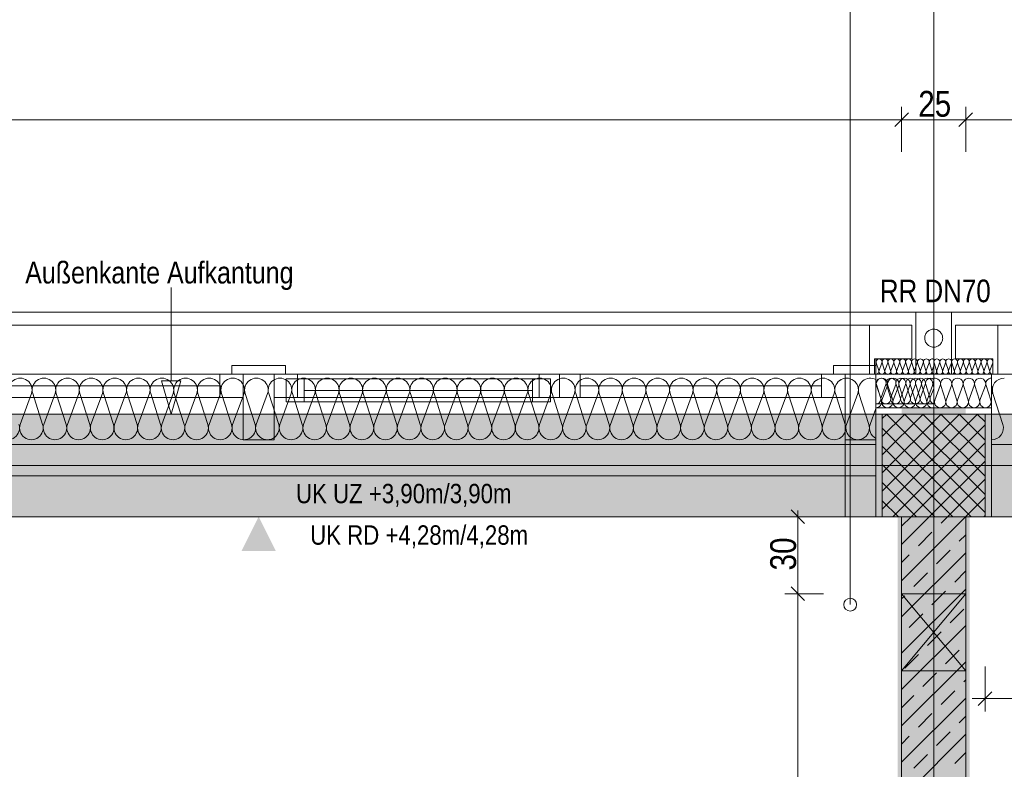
# Model space of a CAD drawing. Extents: x -720 to 300, y 62 to 1162.
# Tile 115 of 256: x -376 to -299, y 976 to 1035. Entities that reach past the tile are written whole.
import ezdxf
from ezdxf.lldxf.tags import DXFTag

# ---------------------------------------------------------------- set-up
doc = ezdxf.new("R2010")
doc.units = 0
doc.layers.get('0').update_dxf_attribs({"lineweight": 13})
for name, color, linetype, lineweight, true_color in [('00_Beschriftung UZ', 3, 'Continuous', 35, 0x00ff00), ('30 -33 Aussenwände- 3 Aussenstützen', 7, 'Continuous', 50, 0x0000dd), ('30 -33 Aussenwände- 7 Fassade_ Elemente', 7, 'Continuous', 9, 0x00aacc), ('30 -34 Innenwände- 1 tragend', 7, 'Continuous', 13, 0xdd0806), ('30 -34 Innenwände- 11 Durchbruch', 4, 'Continuous', 9, 0x00ffff), ('30 -35 Decken- 1 Konstruktion-Träger- Stahlbeton', 7, 'Continuous', 13, 0x33aa00), ('70 -72 Beschriftung- 1 Beschriftung allgemein', 7, 'Continuous', 9, 0xff6633), ('70 -72 Beschriftung- 2 Beschriftung Bauteile', 7, 'Continuous', 9, 0x9999ff), ('70 -75 Raumstempel-2 Verweislinie', 7, 'Continuous', 9, 0xff6600), ('70 -76 Bemaßung- 2 Allgemein', 9, 'Continuous', 5, 0x808080), ('iwb_Schraffur_F90_feuerbestaendig', 1, 'Continuous', 13, 0xff0000), ('iwb_Schraffur_Unterzug', 7, 'Continuous', 5, 0xffffcc), ('iwb_Sichtbeton', 2, 'Continuous', 50, 0xffff00), ('iwb_Sichtbeton-Shading', 2, 'Continuous', 50, 0xffff00)]:
    doc.layers.add(name, color=color, linetype=linetype, lineweight=lineweight, true_color=true_color)
for name, color, linetype, lineweight in [('40 -41 Abwasser_Wasser_Gas- 2 Wasser-1', 7, 'Continuous', 15), ('70 -71 Achsen- 1 Gebäudeachsen', 7, 'STRICHPUNKT2-A06G93UB8I', 18), ('Keine-1', 7, 'Continuous', 15)]:
    doc.layers.add(name, color=color, linetype=linetype, lineweight=lineweight)
doc.styles.get("Standard").update_dxf_attribs({"font": 'ARIALN.TTF'})
tags = doc.linetypes.add('fein_strichliert-A06G93UC8I', pattern=[4, 1, -2, 1]).pattern_tags.tags
tags[8:9] = [DXFTag(74, 4), DXFTag(75, 0), DXFTag(340, '0'), DXFTag(46, 0.0), DXFTag(50, 0.0), DXFTag(44, 0.0), DXFTag(45, 0.0)]
tags[6:7] = [DXFTag(74, 4), DXFTag(75, 0), DXFTag(340, '0'), DXFTag(46, 0.0), DXFTag(50, 0.0), DXFTag(44, 0.0), DXFTag(45, 0.0)]
tags[4:5] = [DXFTag(74, 4), DXFTag(75, 0), DXFTag(340, '0'), DXFTag(46, 0.0), DXFTag(50, 0.0), DXFTag(44, 0.0), DXFTag(45, 0.0)]
tags = doc.linetypes.add('STRICHPUNKT2-A06G93UB8I', pattern=[12.7, 6.35, -3.175, 0, -3.175]).pattern_tags.tags
tags[10:11] = [DXFTag(74, 4), DXFTag(75, 0), DXFTag(340, '0'), DXFTag(46, 0.0), DXFTag(50, 0.0), DXFTag(44, 0.0), DXFTag(45, 0.0)]
tags[8:9] = [DXFTag(74, 4), DXFTag(75, 0), DXFTag(340, '0'), DXFTag(46, 0.0), DXFTag(50, 0.0), DXFTag(44, 0.0), DXFTag(45, 0.0)]
tags[6:7] = [DXFTag(74, 4), DXFTag(75, 0), DXFTag(340, '0'), DXFTag(46, 0.0), DXFTag(50, 0.0), DXFTag(44, 0.0), DXFTag(45, 0.0)]
tags[4:5] = [DXFTag(74, 4), DXFTag(75, 0), DXFTag(340, '0'), DXFTag(46, 0.0), DXFTag(50, 0.0), DXFTag(44, 0.0), DXFTag(45, 0.0)]

# ---------------------------------------------------------------- blocks, each defined once
blk = doc.blocks.new('Shading-A06G93SP8I', base_point=(-566.802, 777.112))
at = {"layer": 'iwb_Sichtbeton-Shading', "color": 51, "true_color": 0xffff7f}
for points in [[(-307.052, 907.612), (-307.652, 907.612), (-307.052, 995.912), (-307.652, 995.912)], [(-302.052, 907.612), (-302.652, 907.612), (-302.052, 995.912), (-302.652, 995.912)]]:
    blk.add_solid(points, dxfattribs=at)
blk = doc.blocks.new('Referenz-A06G93UD8I')
at = {"layer": '00_Beschriftung UZ', "color": 0, "linetype": 'Continuous', "lineweight": -2, "ltscale": 0.13}
for points in [[(-358.752, 998.583), (-357.42, 995.912), (-356.081, 998.581)], [(-358.752, 993.242), (-357.42, 995.912), (-356.081, 993.243)]]:
    blk.add_solid(points, dxfattribs=at)
at = {"layer": '30 -33 Aussenwände- 3 Aussenstützen', "color": 0, "lineweight": -2}
for p, q in [((-308.853, 1003.571), (-308.512, 1003.912)), ((-308.853, 1002.157), (-307.097, 1003.912)), ((-308.853, 1000.742), (-305.683, 1003.912)), ((-308.853, 999.328), (-304.269, 1003.912)), ((-308.853, 997.914), (-302.855, 1003.912)), ((-308.853, 996.5), (-301.441, 1003.912)), ((-308.529, 1003.912), (-300.853, 996.236)), ((-307.115, 1003.912), (-300.853, 997.65)), ((-305.701, 1003.912), (-300.853, 999.064)), ((-304.287, 1003.912), (-300.853, 1000.478)), ((-302.873, 1003.912), (-300.853, 1001.892)), ((-301.458, 1003.912), (-300.853, 1003.307)), ((-308.026, 995.912), (-300.853, 1003.085)), ((-308.853, 1002.821), (-301.944, 995.912)), ((-306.612, 995.912), (-300.853, 1001.671)), ((-308.853, 1001.407), (-303.358, 995.912)), ((-304.853, 1000.912), (-304.853, 998.912)), ((-308.853, 999.993), (-304.772, 995.912)), ((-305.853, 999.912), (-303.853, 999.912)), ((-305.198, 995.912), (-300.853, 1000.257)), ((-308.853, 998.579), (-306.186, 995.912)), ((-303.784, 995.912), (-300.853, 998.843)), ((-308.853, 997.165), (-307.601, 995.912)), ((-302.37, 995.912), (-300.853, 997.429)), ((-300.955, 995.912), (-300.853, 996.014))]:
    blk.add_line(p, q, dxfattribs=at)
at = {"layer": '30 -33 Aussenwände- 3 Aussenstützen', "color": 0, "linetype": 'Continuous', "lineweight": -2, "ltscale": 0.13}
for p, q in [((-300.853, 1003.912), (-308.853, 1003.912)), ((-308.853, 1003.912), (-308.853, 995.912)), ((-300.853, 995.912), (-300.853, 1003.912)), ((-308.853, 995.912), (-300.853, 995.912))]:
    blk.add_line(p, q, dxfattribs=at)
at = {"layer": '30 -33 Aussenwände- 7 Fassade_ Elemente', "color": 0, "linetype": 'Continuous', "lineweight": -2, "ltscale": 0.13}
for p, q in [((-306.253, 1011.852), (-455.453, 1011.852)), ((-306.253, 1011.852), (-455.453, 1011.852)), ((-306.253, 1007.012), (-306.253, 1011.852)), ((-306.253, 1007.012), (-306.253, 1011.852)), ((-303.453, 1011.852), (-154.253, 1011.852)), ((-303.453, 1007.012), (-303.453, 1011.852)), ((-451.853, 1010.852), (-309.853, 1010.852)), ((-306.553, 1010.852), (-309.853, 1010.852)), ((-309.853, 1010.852), (-309.853, 1007.012)), ((-309.853, 1010.852), (-309.853, 1007.012)), ((-306.553, 1010.852), (-309.853, 1010.852)), ((-309.853, 1010.852), (-309.853, 1007.012)), ((-306.553, 1008.212), (-306.553, 1010.852)), ((-306.553, 1008.212), (-306.553, 1010.852)), ((-303.153, 1008.212), (-303.153, 1010.852)), ((-303.153, 1010.852), (-299.853, 1010.852)), ((-157.853, 1010.852), (-299.853, 1010.852)), ((-299.853, 1010.852), (-299.853, 1007.012)), ((-299.853, 1010.852), (-299.853, 1007.012)), ((-355.32, 1007.712), (-359.52, 1007.712)), ((-359.52, 1007.712), (-359.52, 1007.012)), ((-355.32, 1007.012), (-355.32, 1007.712)), ((-309.353, 1007.712), (-312.653, 1007.712)), ((-312.653, 1007.712), (-312.653, 1007.012)), ((-309.453, 1008.212), (-306.553, 1008.212)), ((-309.453, 1007.012), (-309.453, 1008.212)), ((-309.353, 1007.012), (-309.353, 1008.212)), ((-309.353, 1008.212), (-306.553, 1008.212)), ((-309.353, 1001.912), (-309.353, 1007.712)), ((-309.131, 1007.312), (-309.324, 1007.912)), ((-309.131, 1007.312), (-309.323, 1007.912)), ((-308.887, 1007.912), (-309.109, 1007.312)), ((-308.886, 1007.912), (-309.109, 1007.312)), ((-308.672, 1007.312), (-308.864, 1007.912)), ((-308.671, 1007.312), (-308.864, 1007.912)), ((-308.671, 1007.312), (-308.864, 1007.912)), ((-308.427, 1007.912), (-308.649, 1007.312)), ((-308.427, 1007.912), (-308.649, 1007.312)), ((-308.427, 1007.912), (-308.649, 1007.312)), ((-308.212, 1007.312), (-308.405, 1007.912)), ((-308.212, 1007.312), (-308.404, 1007.912)), ((-307.968, 1007.912), (-308.189, 1007.312)), ((-307.967, 1007.911), (-308.189, 1007.312)), ((-307.752, 1007.312), (-307.945, 1007.912)), ((-307.752, 1007.311), (-307.945, 1007.911)), ((-307.508, 1007.912), (-307.73, 1007.312)), ((-307.507, 1007.911), (-307.73, 1007.311)), ((-307.293, 1007.312), (-307.486, 1007.912)), ((-307.293, 1007.311), (-307.485, 1007.911)), ((-307.048, 1007.912), (-307.27, 1007.312)), ((-307.048, 1007.911), (-307.27, 1007.311)), ((-306.833, 1007.312), (-307.026, 1007.912)), ((-306.833, 1007.31), (-307.025, 1007.911)), ((-306.589, 1007.912), (-306.811, 1007.312)), ((-306.588, 1007.91), (-306.81, 1007.31)), ((-306.373, 1007.312), (-306.566, 1007.912)), ((-306.373, 1007.31), (-306.566, 1007.91)), ((-306.129, 1007.912), (-306.351, 1007.312)), ((-306.129, 1007.91), (-306.351, 1007.31)), ((-305.914, 1007.312), (-306.107, 1007.912)), ((-305.914, 1007.31), (-306.106, 1007.91)), ((-305.914, 1007.31), (-306.106, 1007.91)), ((-305.669, 1007.912), (-305.891, 1007.312)), ((-305.669, 1007.91), (-305.891, 1007.31)), ((-305.669, 1007.91), (-305.891, 1007.31)), ((-305.454, 1007.312), (-305.647, 1007.912)), ((-305.454, 1007.309), (-305.646, 1007.91)), ((-305.454, 1007.309), (-305.646, 1007.91)), ((-305.21, 1007.912), (-305.432, 1007.312)), ((-305.209, 1007.909), (-305.432, 1007.309)), ((-304.995, 1007.312), (-305.187, 1007.912)), ((-304.994, 1007.309), (-305.187, 1007.909)), ((-304.972, 1007.309), (-304.853, 1007.631)), ((-304.972, 1007.312), (-304.861, 1007.612)), ((-304.631, 1007.312), (-304.824, 1007.912)), ((-304.387, 1007.912), (-304.609, 1007.312)), ((-304.172, 1007.312), (-304.364, 1007.912)), ((-303.927, 1007.912), (-304.149, 1007.312)), ((-303.712, 1007.312), (-303.905, 1007.912)), ((-303.468, 1007.912), (-303.689, 1007.312)), ((-303.252, 1007.312), (-303.445, 1007.912)), ((-303.008, 1007.912), (-303.23, 1007.312)), ((-300.253, 1008.212), (-303.153, 1008.212)), ((-302.793, 1007.312), (-302.986, 1007.912)), ((-302.548, 1007.912), (-302.77, 1007.312)), ((-302.333, 1007.312), (-302.526, 1007.912)), ((-302.089, 1007.912), (-302.311, 1007.312)), ((-301.873, 1007.312), (-302.066, 1007.912)), ((-301.629, 1007.912), (-301.851, 1007.312)), ((-301.414, 1007.312), (-301.607, 1007.912)), ((-301.169, 1007.912), (-301.391, 1007.312)), ((-300.954, 1007.312), (-301.147, 1007.912)), ((-300.71, 1007.912), (-300.932, 1007.312)), ((-300.495, 1007.312), (-300.687, 1007.912)), ((-300.472, 1007.312), (-300.253, 1007.905)), ((-300.253, 1007.012), (-300.253, 1008.212)), ((-456.853, 1007.012), (-304.853, 1007.012)), ((-309.853, 1007.012), (-451.853, 1007.012)), ((-380.853, 1007.012), (-358.62, 1007.012)), ((-360.453, 1007.012), (-358.62, 1007.012)), ((-360.453, 1005.212), (-360.453, 1007.012)), ((-359.52, 1007.012), (-358.62, 1007.012)), ((-358.62, 1007.012), (-358.62, 1001.912)), ((-358.62, 1007.012), (-358.62, 1005.212)), ((-358.62, 1007.012), (-358.62, 1005.212)), ((-356.22, 1007.012), (-333.986, 1007.012)), ((-356.22, 1001.912), (-356.22, 1007.012)), ((-356.22, 1007.012), (-355.32, 1007.012)), ((-356.22, 1005.212), (-356.22, 1007.012)), ((-356.22, 1005.212), (-356.22, 1007.012)), ((-356.22, 1007.012), (-354.386, 1007.012)), ((-354.386, 1007.012), (-354.386, 1005.212)), ((-335.586, 1005.212), (-335.586, 1007.012)), ((-335.586, 1007.012), (-333.986, 1007.012)), ((-333.986, 1007.012), (-311.753, 1007.012)), ((-333.986, 1007.012), (-332.386, 1007.012)), ((-333.986, 1005.212), (-333.986, 1007.012)), ((-333.986, 1007.012), (-333.986, 1005.212)), ((-332.386, 1007.012), (-332.386, 1005.212)), ((-313.586, 1007.012), (-311.753, 1007.012)), ((-313.586, 1005.212), (-313.586, 1007.012)), ((-312.653, 1007.012), (-311.753, 1007.012)), ((-311.753, 1007.012), (-311.753, 1005.212)), ((-311.753, 1007.012), (-311.753, 1001.912)), ((-311.753, 1007.012), (-311.753, 1005.212)), ((-309.853, 1007.012), (-309.453, 1007.012)), ((-309.853, 1007.012), (-309.353, 1007.012)), ((-309.353, 1007.012), (-306.253, 1007.012)), ((-309.353, 1007.012), (-309.353, 1004.412)), ((-304.853, 1007.012), (-309.353, 1007.012)), ((-309.353, 999.112), (-309.353, 1007.012)), ((-309.353, 1007.012), (-306.253, 1007.012)), ((-309.353, 995.912), (-309.353, 1007.012)), ((-152.353, 1007.012), (-304.853, 1007.012)), ((-300.353, 1007.012), (-303.453, 1007.012)), ((-300.353, 995.912), (-300.353, 1007.012)), ((-299.853, 1007.012), (-300.253, 1007.012)), ((-299.853, 1007.012), (-157.853, 1007.012)), ((-379.253, 1006.112), (-360.453, 1006.112)), ((-355.286, 1006.662), (-353.886, 1006.662)), ((-355.286, 1004.862), (-355.286, 1006.662)), ((-355.286, 1004.862), (-355.286, 1006.662)), ((-355.286, 1006.662), (-334.686, 1006.662)), ((-353.886, 1006.662), (-353.886, 1004.862)), ((-336.086, 1006.662), (-334.686, 1006.662)), ((-336.086, 1004.862), (-336.086, 1006.662)), ((-334.686, 1006.662), (-334.686, 1004.862)), ((-334.686, 1006.662), (-334.686, 1004.862)), ((-332.386, 1006.112), (-313.586, 1006.112)), ((-308.984, 1005.212), (-309.304, 1006.212)), ((-308.928, 1004.987), (-309.298, 1006.137)), ((-308.576, 1006.212), (-308.946, 1005.212)), ((-308.46, 1006.137), (-308.885, 1004.987)), ((-308.218, 1005.211), (-308.538, 1006.211)), ((-308.218, 1005.211), (-308.538, 1006.211)), ((-308.047, 1004.987), (-308.417, 1006.137)), ((-307.81, 1006.211), (-308.18, 1005.211)), ((-307.81, 1006.211), (-308.18, 1005.211)), ((-307.579, 1006.137), (-308.004, 1004.987)), ((-307.452, 1005.211), (-307.772, 1006.211)), ((-307.166, 1004.987), (-307.536, 1006.137)), ((-307.044, 1006.21), (-307.414, 1005.211)), ((-306.698, 1006.137), (-307.123, 1004.987)), ((-306.686, 1005.21), (-307.006, 1006.21)), ((-306.686, 1005.21), (-307.006, 1006.21)), ((-306.285, 1004.987), (-306.655, 1006.137)), ((-306.278, 1006.21), (-306.648, 1005.21)), ((-306.278, 1006.21), (-306.648, 1005.21)), ((-305.817, 1006.137), (-306.242, 1004.987)), ((-305.92, 1005.209), (-306.24, 1006.21)), ((-305.92, 1005.209), (-306.24, 1006.21)), ((-305.512, 1006.209), (-305.882, 1005.209)), ((-305.404, 1004.987), (-305.774, 1006.137)), ((-305.153, 1005.209), (-305.474, 1006.209)), ((-304.936, 1006.137), (-305.361, 1004.987)), ((-304.853, 1006.013), (-304.893, 1006.137)), ((-304.77, 1004.987), (-304.345, 1006.137)), ((-304.302, 1006.137), (-303.932, 1004.987)), ((-303.889, 1004.987), (-303.464, 1006.137)), ((-303.421, 1006.137), (-303.051, 1004.987)), ((-303.008, 1004.987), (-302.583, 1006.137)), ((-302.54, 1006.137), (-302.17, 1004.987)), ((-302.127, 1004.987), (-301.702, 1006.137)), ((-301.659, 1006.137), (-301.289, 1004.987)), ((-301.246, 1004.987), (-300.821, 1006.137)), ((-300.778, 1006.137), (-300.408, 1004.987)), ((-375.109, 1005.512), (-375.996, 1003.112)), ((-374.248, 1003.112), (-375.019, 1005.512)), ((-373.271, 1005.512), (-374.158, 1003.112)), ((-372.409, 1003.112), (-373.181, 1005.512)), ((-371.432, 1005.512), (-372.319, 1003.112)), ((-370.571, 1003.112), (-371.342, 1005.512)), ((-369.593, 1005.512), (-370.481, 1003.112)), ((-368.732, 1003.112), (-369.503, 1005.512)), ((-367.755, 1005.512), (-368.642, 1003.112)), ((-366.894, 1003.112), (-367.665, 1005.512)), ((-365.916, 1005.512), (-366.804, 1003.112)), ((-365.055, 1003.112), (-365.826, 1005.512)), ((-364.078, 1005.512), (-364.965, 1003.112)), ((-363.217, 1003.112), (-363.988, 1005.512)), ((-362.239, 1005.512), (-363.127, 1003.112)), ((-361.378, 1003.112), (-362.149, 1005.512)), ((-360.401, 1005.512), (-361.288, 1003.112)), ((-359.54, 1003.112), (-360.311, 1005.512)), ((-358.562, 1005.512), (-359.45, 1003.112)), ((-357.701, 1003.112), (-358.472, 1005.512)), ((-356.724, 1005.512), (-357.611, 1003.112)), ((-355.862, 1003.112), (-356.634, 1005.512)), ((-354.885, 1005.512), (-355.772, 1003.112)), ((-354.024, 1003.112), (-354.795, 1005.512)), ((-353.047, 1005.512), (-353.934, 1003.112)), ((-336.086, 1005.762), (-353.886, 1005.762)), ((-352.185, 1003.112), (-352.957, 1005.512)), ((-351.208, 1005.512), (-352.095, 1003.112)), ((-350.347, 1003.112), (-351.118, 1005.512)), ((-349.37, 1005.512), (-350.257, 1003.112)), ((-348.508, 1003.112), (-349.28, 1005.512)), ((-347.531, 1005.512), (-348.418, 1003.112)), ((-346.67, 1003.112), (-347.441, 1005.512)), ((-345.693, 1005.512), (-346.58, 1003.112)), ((-344.831, 1003.112), (-345.603, 1005.512)), ((-343.854, 1005.512), (-344.741, 1003.112)), ((-342.993, 1003.112), (-343.764, 1005.512)), ((-342.016, 1005.512), (-342.903, 1003.112)), ((-341.154, 1003.112), (-341.926, 1005.512)), ((-340.177, 1005.512), (-341.064, 1003.112)), ((-339.316, 1003.112), (-340.087, 1005.512)), ((-338.338, 1005.512), (-339.226, 1003.112)), ((-337.477, 1003.112), (-338.248, 1005.512)), ((-336.5, 1005.512), (-337.387, 1003.112)), ((-335.639, 1003.112), (-336.41, 1005.512)), ((-334.661, 1005.512), (-335.549, 1003.112)), ((-333.8, 1003.112), (-334.571, 1005.512)), ((-332.823, 1005.512), (-333.71, 1003.112)), ((-331.962, 1003.112), (-332.733, 1005.512)), ((-330.984, 1005.512), (-331.872, 1003.112)), ((-330.123, 1003.112), (-330.894, 1005.512)), ((-329.146, 1005.512), (-330.033, 1003.112)), ((-328.285, 1003.112), (-329.056, 1005.512)), ((-327.307, 1005.512), (-328.195, 1003.112)), ((-326.446, 1003.112), (-327.217, 1005.512)), ((-325.469, 1005.512), (-326.356, 1003.112)), ((-324.607, 1003.112), (-325.379, 1005.512)), ((-323.63, 1005.512), (-324.517, 1003.112)), ((-322.769, 1003.112), (-323.54, 1005.512)), ((-321.792, 1005.512), (-322.679, 1003.112)), ((-320.93, 1003.112), (-321.702, 1005.512)), ((-319.953, 1005.512), (-320.84, 1003.112)), ((-319.092, 1003.112), (-319.863, 1005.512)), ((-318.115, 1005.512), (-319.002, 1003.112)), ((-317.253, 1003.112), (-318.025, 1005.512)), ((-316.276, 1005.512), (-317.163, 1003.112)), ((-315.415, 1003.112), (-316.186, 1005.512)), ((-314.438, 1005.512), (-315.325, 1003.112)), ((-313.576, 1003.112), (-314.348, 1005.512)), ((-313.576, 1003.112), (-314.348, 1005.512)), ((-312.599, 1005.512), (-313.486, 1003.112)), ((-312.599, 1005.512), (-313.486, 1003.112)), ((-311.738, 1003.112), (-312.509, 1005.512)), ((-311.738, 1003.112), (-312.509, 1005.512)), ((-310.761, 1005.512), (-311.648, 1003.112)), ((-309.899, 1003.112), (-310.671, 1005.512)), ((-305.116, 1005.209), (-304.853, 1005.919)), ((-300.33, 1005.512), (-300.353, 1005.45)), ((-300.24, 1005.512), (-299.469, 1003.112)), ((-358.62, 1005.212), (-380.853, 1005.212)), ((-358.62, 1005.212), (-360.453, 1005.212)), ((-333.986, 1005.212), (-356.22, 1005.212)), ((-354.386, 1005.212), (-356.22, 1005.212)), ((-353.886, 1004.862), (-355.286, 1004.862)), ((-334.686, 1004.862), (-355.286, 1004.862)), ((-334.686, 1004.862), (-336.086, 1004.862)), ((-333.986, 1005.212), (-335.586, 1005.212)), ((-311.753, 1005.212), (-333.986, 1005.212)), ((-332.386, 1005.212), (-333.986, 1005.212)), ((-311.753, 1005.212), (-313.586, 1005.212)), ((-304.853, 1004.712), (-309.353, 1004.712)), ((-309.353, 1004.712), (-309.353, 1001.552)), ((-304.853, 1005.111), (-304.813, 1004.987)), ((-309.809, 1003.112), (-309.353, 1004.346)), ((-309.353, 995.912), (-309.353, 1004.412)), ((-309.353, 1004.412), (-304.853, 1004.412)), ((-309.353, 1004.412), (-304.853, 1004.412)), ((-304.853, 1004.412), (-300.353, 1004.412)), ((-300.353, 1004.412), (-300.353, 1001.552)), ((-309.353, 1001.552), (-452.353, 1001.552)), ((-358.62, 1001.912), (-356.22, 1001.912)), ((-311.753, 1001.912), (-309.353, 1001.912)), ((-311.753, 995.912), (-311.753, 1001.912)), ((-309.353, 1001.912), (-309.353, 995.912)), ((-300.353, 1001.552), (-157.353, 1001.552)), ((-304.853, 1000.912), (-304.853, 998.912)), ((-304.853, 1000.912), (-304.853, 998.912)), ((-303.853, 999.912), (-305.853, 999.912)), ((-303.853, 999.912), (-305.853, 999.912)), ((-452.353, 999.112), (-309.353, 999.112)), ((-452.353, 995.912), (-309.353, 995.912)), ((-309.353, 995.912), (-311.753, 995.912)), ((-157.353, 995.912), (-300.353, 995.912))]:
    blk.add_line(p, q, dxfattribs=at)
for centre, major_axis, end_param in [((-309.105, 1007.983), (0.219, -0.07), 3.765224), ((-309.105, 1007.983), (0.219, -0.071), 3.765224), ((-308.646, 1007.983), (0.219, -0.07), 3.765224), ((-308.645, 1007.982), (0.219, -0.071), 3.765224), ((-308.645, 1007.982), (0.219, -0.071), 3.765224), ((-308.186, 1007.983), (0.219, -0.07), 3.765224), ((-308.186, 1007.982), (0.219, -0.071), 3.765224), ((-307.727, 1007.983), (0.219, -0.07), 3.765224), ((-307.726, 1007.982), (0.219, -0.071), 3.765224), ((-307.267, 1007.983), (0.219, -0.07), 3.765224), ((-307.266, 1007.981), (0.219, -0.071), 3.765224), ((-306.807, 1007.983), (0.219, -0.07), 3.765224), ((-306.807, 1007.981), (0.219, -0.071), 3.765224), ((-306.348, 1007.983), (0.219, -0.07), 3.765224), ((-306.347, 1007.981), (0.219, -0.071), 3.765224), ((-305.888, 1007.983), (0.219, -0.07), 3.765224), ((-305.888, 1007.983), (-0.135, 0.186), 1.255075), ((-305.887, 1007.98), (0.219, -0.071), 3.765224), ((-305.887, 1007.98), (-0.135, 0.186), 1.255075), ((-305.888, 1007.983), (0.135, 0.186), 1.255075), ((-305.887, 1007.98), (0.135, 0.186), 1.255075), ((-305.888, 1007.983), (0.219, -0.07), 1.255075), ((-305.887, 1007.98), (0.219, -0.071), 1.255075), ((-305.428, 1007.983), (0.219, -0.07), 3.765224), ((-305.428, 1007.98), (0.219, -0.071), 3.765224), ((-305.428, 1007.983), (-0.135, 0.186), 1.255075), ((-305.428, 1007.98), (-0.135, 0.186), 1.255075), ((-305.428, 1007.983), (0.135, 0.186), 1.255075), ((-305.428, 1007.98), (0.135, 0.186), 1.255075), ((-305.428, 1007.983), (0.219, -0.07), 1.255075), ((-305.428, 1007.98), (0.219, -0.071), 1.255075), ((-304.969, 1007.983), (0.108, 0.203), 2.370593), ((-304.968, 1007.979), (0.116, 0.198), 2.411197), ((-304.605, 1007.983), (0.219, -0.07), 3.765224), ((-304.146, 1007.983), (0.219, -0.07), 3.765224), ((-303.686, 1007.983), (0.219, -0.07), 3.765224), ((-303.227, 1007.983), (0.219, -0.07), 3.765224), ((-302.767, 1007.983), (0.219, -0.07), 3.765224), ((-302.307, 1007.983), (0.219, -0.07), 3.765224), ((-301.848, 1007.983), (0.219, -0.07), 3.765224), ((-301.388, 1007.983), (0.219, -0.07), 3.765224), ((-301.388, 1007.983), (-0.135, 0.186), 1.255075), ((-301.388, 1007.983), (0.135, 0.186), 1.255075), ((-301.388, 1007.983), (0.219, -0.07), 1.255075), ((-300.928, 1007.983), (0.219, -0.07), 3.765224), ((-300.928, 1007.983), (-0.135, 0.186), 1.255075), ((-300.928, 1007.983), (0.135, 0.186), 1.255075), ((-300.928, 1007.983), (0.219, -0.07), 1.255075), ((-300.469, 1007.983), (-0.074, 0.217), 1.552305), ((-300.469, 1007.983), (0.216, 0.078), 1.552305), ((-309.796, 1005.794), (0.443, 0.804), 2.386279), ((-309.35, 1007.242), (-0.003, -0.23), 1.896254), ((-309.35, 1007.242), (-0.003, -0.23), 1.896254), ((-308.89, 1007.242), (-0.219, 0.071), 3.764652), ((-308.89, 1007.242), (-0.219, 0.071), 3.764652), ((-308.89, 1007.242), (-0.219, 0.07), 3.764652), ((-308.431, 1007.242), (-0.219, 0.07), 3.764652), ((-308.43, 1007.241), (-0.219, 0.071), 3.764652), ((-308.43, 1007.241), (-0.219, 0.071), 3.764652), ((-307.971, 1007.241), (-0.219, 0.071), 3.764652), ((-307.971, 1007.242), (-0.219, 0.07), 3.764652), ((-307.511, 1007.242), (-0.219, 0.07), 3.764652), ((-307.511, 1007.241), (-0.219, 0.071), 3.764652), ((-307.052, 1007.242), (-0.219, 0.07), 3.764652), ((-307.052, 1007.24), (-0.219, 0.071), 3.764652), ((-306.592, 1007.242), (-0.219, 0.07), 3.764652), ((-306.592, 1007.24), (-0.219, 0.071), 3.764652), ((-306.132, 1007.242), (-0.219, 0.07), 1.254884), ((-306.132, 1007.242), (-0.219, 0.07), 3.764652), ((-306.132, 1007.24), (-0.219, 0.071), 3.764652), ((-306.132, 1007.24), (-0.219, 0.071), 1.254884), ((-306.132, 1007.242), (-0.135, -0.186), 1.254884), ((-306.132, 1007.24), (-0.135, -0.186), 1.254884), ((-306.132, 1007.242), (0.135, -0.186), 1.254884), ((-306.132, 1007.24), (0.135, -0.186), 1.254884), ((-305.673, 1007.242), (-0.219, 0.07), 3.764652), ((-305.673, 1007.242), (-0.219, 0.07), 1.254884), ((-305.673, 1007.239), (-0.219, 0.071), 3.764652), ((-305.673, 1007.239), (-0.219, 0.071), 1.254884), ((-305.673, 1007.242), (-0.135, -0.186), 1.254884), ((-305.673, 1007.239), (-0.135, -0.186), 1.254884), ((-305.673, 1007.242), (0.135, -0.186), 1.254884), ((-305.673, 1007.239), (0.135, -0.186), 1.254884), ((-305.213, 1007.242), (-0.219, 0.07), 1.254884), ((-305.213, 1007.239), (-0.219, 0.071), 1.254884), ((-305.213, 1007.242), (-0.135, -0.186), 1.254884), ((-305.213, 1007.239), (-0.135, -0.186), 1.254884), ((-305.213, 1007.242), (0.135, -0.186), 1.254884), ((-305.213, 1007.239), (0.135, -0.186), 1.254884), ((-304.753, 1007.239), (-0.219, 0.071), 1.434048), ((-304.753, 1007.242), (-0.219, 0.07), 1.394296), ((-304.85, 1007.242), (-0.003, -0.23), 1.896254), ((-304.39, 1007.242), (-0.219, 0.07), 3.764652), ((-303.931, 1007.242), (-0.219, 0.07), 3.764652), ((-303.471, 1007.242), (-0.219, 0.07), 3.764652), ((-303.011, 1007.242), (-0.219, 0.07), 3.764652), ((-302.552, 1007.242), (-0.219, 0.07), 3.764652), ((-302.092, 1007.242), (-0.219, 0.07), 3.764652), ((-301.632, 1007.242), (-0.219, 0.07), 3.764652), ((-301.632, 1007.242), (-0.219, 0.07), 1.254884), ((-301.632, 1007.242), (-0.135, -0.186), 1.254884), ((-301.632, 1007.242), (0.135, -0.186), 1.254884), ((-301.173, 1007.242), (-0.219, 0.07), 1.254884), ((-301.173, 1007.242), (-0.219, 0.07), 3.764652), ((-301.173, 1007.242), (-0.135, -0.186), 1.254884), ((-301.173, 1007.242), (0.135, -0.186), 1.254884), ((-300.713, 1007.242), (-0.219, 0.07), 1.254884), ((-300.713, 1007.242), (-0.135, -0.186), 1.254884), ((-300.713, 1007.242), (0.135, -0.186), 1.254884), ((-300.253, 1007.242), (-0.219, 0.07), 1.884423), ((-375.983, 1005.794), (0.874, -0.282), 3.765224), ((-374.145, 1005.794), (0.874, -0.282), 3.765224), ((-372.306, 1005.794), (0.874, -0.282), 3.765224), ((-370.468, 1005.794), (0.874, -0.282), 3.765224), ((-368.629, 1005.794), (0.874, -0.282), 3.765224), ((-366.791, 1005.794), (0.874, -0.282), 3.765224), ((-364.952, 1005.794), (0.874, -0.282), 3.765224), ((-363.114, 1005.794), (0.874, -0.282), 3.765224), ((-361.275, 1005.794), (0.874, -0.282), 3.765224), ((-359.437, 1005.794), (0.874, -0.282), 3.765224), ((-357.598, 1005.794), (0.874, -0.282), 3.765224), ((-355.76, 1005.794), (0.874, -0.282), 3.765224), ((-353.921, 1005.794), (0.874, -0.282), 3.765224), ((-352.082, 1005.794), (0.874, -0.282), 3.765224), ((-350.244, 1005.794), (0.874, -0.282), 3.765224), ((-348.405, 1005.794), (0.874, -0.282), 3.765224), ((-346.567, 1005.794), (0.874, -0.282), 3.765224), ((-344.728, 1005.794), (0.874, -0.282), 3.765224), ((-342.89, 1005.794), (0.874, -0.282), 3.765224), ((-341.051, 1005.794), (0.874, -0.282), 3.765224), ((-339.213, 1005.794), (0.874, -0.282), 3.765224), ((-337.374, 1005.794), (0.874, -0.282), 3.765224), ((-335.536, 1005.794), (0.874, -0.282), 3.765224), ((-333.697, 1005.794), (0.874, -0.282), 3.765224), ((-331.859, 1005.794), (0.874, -0.282), 3.765224), ((-330.02, 1005.794), (0.874, -0.282), 3.765224), ((-328.182, 1005.794), (0.874, -0.282), 3.765224), ((-326.343, 1005.794), (0.874, -0.282), 3.765224), ((-324.505, 1005.794), (0.874, -0.282), 3.765224), ((-322.666, 1005.794), (0.874, -0.282), 3.765224), ((-320.827, 1005.794), (0.874, -0.282), 3.765224), ((-318.989, 1005.794), (0.874, -0.282), 3.765224), ((-317.15, 1005.794), (0.874, -0.282), 3.765224), ((-315.312, 1005.794), (0.874, -0.282), 3.765224), ((-313.473, 1005.794), (0.874, -0.282), 3.765224), ((-313.473, 1005.794), (-0.539, 0.744), 1.255075), ((-313.473, 1005.794), (0.539, 0.744), 1.255075), ((-313.473, 1005.794), (0.874, -0.282), 1.255075), ((-311.635, 1005.794), (0.874, -0.282), 3.765224), ((-311.635, 1005.794), (-0.539, 0.744), 1.255075), ((-311.635, 1005.794), (0.539, 0.744), 1.255075), ((-311.635, 1005.794), (0.874, -0.282), 1.255075), ((-308.879, 1006.272), (0.419, -0.135), 3.765224), ((-308.94, 1006.329), (0.364, -0.118), 3.765224), ((-308.174, 1006.329), (0.364, -0.118), 3.765224), ((-308.174, 1006.329), (0.364, -0.118), 3.765224), ((-307.998, 1006.272), (0.419, -0.135), 3.765224), ((-307.408, 1006.328), (0.364, -0.118), 3.765224), ((-307.117, 1006.272), (0.419, -0.135), 3.765224), ((-307.117, 1006.272), (-0.258, 0.356), 1.255075), ((-307.117, 1006.272), (0.258, 0.356), 1.255075), ((-306.642, 1006.327), (0.364, -0.118), 3.765224), ((-306.642, 1006.327), (-0.224, 0.31), 1.255075), ((-306.642, 1006.327), (0.225, 0.31), 1.255075), ((-307.117, 1006.272), (0.419, -0.135), 1.255075), ((-306.236, 1006.272), (0.419, -0.135), 3.765224), ((-306.236, 1006.272), (-0.258, 0.356), 1.255075), ((-306.236, 1006.272), (0.258, 0.356), 1.255075), ((-306.642, 1006.327), (0.364, -0.118), 1.255075), ((-305.876, 1006.327), (0.364, -0.118), 3.765224), ((-305.876, 1006.327), (-0.224, 0.31), 1.255075), ((-305.876, 1006.327), (0.225, 0.31), 1.255075), ((-306.236, 1006.272), (0.419, -0.135), 1.255075), ((-305.355, 1006.272), (-0.258, 0.356), 1.255075), ((-305.876, 1006.327), (0.364, -0.118), 1.255075), ((-305.355, 1006.272), (0.258, 0.356), 1.255075), ((-305.11, 1006.326), (0.257, 0.283), 2.619642), ((-305.355, 1006.272), (0.419, -0.135), 1.255075), ((-304.474, 1006.272), (-0.379, 0.223), 0.8444), ((-304.764, 1006.272), (0.419, -0.135), 2.086103), ((-303.883, 1006.272), (-0.258, 0.356), 1.254884), ((-303.883, 1006.272), (0.258, 0.356), 1.254884), ((-303.883, 1006.272), (0.419, -0.135), 1.254884), ((-303.002, 1006.272), (0.419, -0.135), 3.764652), ((-303.002, 1006.272), (-0.258, 0.356), 1.254884), ((-303.002, 1006.272), (0.258, 0.356), 1.254884), ((-303.002, 1006.272), (0.419, -0.135), 1.254884), ((-302.121, 1006.272), (0.419, -0.135), 3.764652), ((-302.121, 1006.272), (-0.258, 0.356), 1.254884), ((-302.121, 1006.272), (0.258, 0.356), 1.254884), ((-302.121, 1006.272), (0.419, -0.135), 1.254884), ((-301.24, 1006.272), (0.419, -0.135), 3.764652), ((-300.359, 1006.272), (0.006, 0.44), 1.896254), ((-301.204, 1005.794), (0.874, -0.282), 0.696297), ((-299.366, 1005.794), (0.013, 0.918), 1.896254), ((-309.348, 1005.095), (-0.006, -0.383), 1.896254), ((-309.347, 1004.852), (-0.006, -0.44), 1.896254), ((-308.582, 1005.094), (-0.364, 0.118), 3.764652), ((-308.582, 1005.094), (-0.364, 0.118), 3.764652), ((-308.466, 1004.852), (-0.419, 0.135), 3.764652), ((-307.816, 1005.094), (-0.364, 0.118), 3.764652), ((-307.816, 1005.094), (-0.364, 0.118), 3.764652), ((-307.585, 1004.852), (-0.419, 0.135), 1.254884), ((-307.585, 1004.852), (-0.419, 0.135), 3.764652), ((-307.585, 1004.852), (-0.258, -0.356), 1.254884), ((-307.05, 1005.093), (-0.364, 0.118), 3.764652), ((-307.05, 1005.093), (-0.364, 0.118), 1.254884), ((-307.585, 1004.852), (0.258, -0.356), 1.254884), ((-307.05, 1005.093), (-0.225, -0.31), 1.254884), ((-306.704, 1004.852), (-0.419, 0.135), 1.254884), ((-306.704, 1004.852), (-0.419, 0.135), 3.764652), ((-306.704, 1004.852), (-0.258, -0.356), 1.254884), ((-307.05, 1005.093), (0.224, -0.31), 1.254884), ((-306.284, 1005.092), (-0.364, 0.118), 3.764652), ((-306.284, 1005.092), (-0.364, 0.118), 1.254884), ((-306.284, 1005.092), (-0.225, -0.31), 1.254884), ((-306.704, 1004.852), (0.258, -0.356), 1.254884), ((-305.823, 1004.852), (-0.419, 0.135), 1.254884), ((-305.823, 1004.852), (-0.258, -0.356), 1.254884), ((-306.284, 1005.092), (0.224, -0.31), 1.254884), ((-305.518, 1005.092), (-0.364, 0.118), 1.254884), ((-305.518, 1005.092), (-0.225, -0.31), 1.254884), ((-305.823, 1004.852), (0.258, -0.356), 1.254884), ((-304.942, 1004.852), (-0.419, 0.135), 2.086103), ((-305.518, 1005.092), (0.224, -0.31), 1.254884), ((-304.752, 1005.091), (-0.364, 0.118), 1.613479), ((-305.232, 1004.852), (0.379, -0.223), 0.8444), ((-304.351, 1004.852), (-0.419, 0.135), 1.255075), ((-304.351, 1004.852), (-0.258, -0.356), 1.255075), ((-304.351, 1004.852), (0.258, -0.356), 1.255075), ((-303.47, 1004.852), (-0.419, 0.135), 1.255075), ((-303.47, 1004.852), (-0.419, 0.135), 3.765224), ((-303.47, 1004.852), (-0.258, -0.356), 1.255075), ((-303.47, 1004.852), (0.258, -0.356), 1.255075), ((-302.589, 1004.852), (-0.419, 0.135), 1.255075), ((-302.589, 1004.852), (-0.419, 0.135), 3.765224), ((-302.589, 1004.852), (-0.258, -0.356), 1.255075), ((-302.589, 1004.852), (0.258, -0.356), 1.255075), ((-301.708, 1004.852), (-0.419, 0.135), 3.765224), ((-300.827, 1004.852), (-0.419, 0.135), 3.765224), ((-376.961, 1002.831), (-0.874, 0.282), 3.764652), ((-375.122, 1002.831), (-0.874, 0.282), 3.764652), ((-373.283, 1002.831), (-0.874, 0.282), 3.764652), ((-371.445, 1002.831), (-0.874, 0.282), 3.764652), ((-369.606, 1002.831), (-0.874, 0.282), 3.764652), ((-367.768, 1002.831), (-0.874, 0.282), 3.764652), ((-365.929, 1002.831), (-0.874, 0.282), 3.764652), ((-364.091, 1002.831), (-0.874, 0.282), 3.764652), ((-362.252, 1002.831), (-0.874, 0.282), 3.764652), ((-360.414, 1002.831), (-0.874, 0.282), 3.764652), ((-358.575, 1002.831), (-0.874, 0.282), 3.764652), ((-356.737, 1002.831), (-0.874, 0.282), 3.764652), ((-354.898, 1002.831), (-0.874, 0.282), 3.764652), ((-353.06, 1002.831), (-0.874, 0.282), 3.764652), ((-351.221, 1002.831), (-0.874, 0.282), 3.764652), ((-349.383, 1002.831), (-0.874, 0.282), 3.764652), ((-347.544, 1002.831), (-0.874, 0.282), 3.764652), ((-345.706, 1002.831), (-0.874, 0.282), 3.764652), ((-343.867, 1002.831), (-0.874, 0.282), 3.764652), ((-342.028, 1002.831), (-0.874, 0.282), 3.764652), ((-340.19, 1002.831), (-0.874, 0.282), 3.764652), ((-338.351, 1002.831), (-0.874, 0.282), 3.764652), ((-336.513, 1002.831), (-0.874, 0.282), 3.764652), ((-334.674, 1002.831), (-0.874, 0.282), 3.764652), ((-332.836, 1002.831), (-0.874, 0.282), 3.764652), ((-330.997, 1002.831), (-0.874, 0.282), 3.764652), ((-329.159, 1002.831), (-0.874, 0.282), 3.764652), ((-327.32, 1002.831), (-0.874, 0.282), 3.764652), ((-325.482, 1002.831), (-0.874, 0.282), 3.764652), ((-323.643, 1002.831), (-0.874, 0.282), 3.764652), ((-321.805, 1002.831), (-0.874, 0.282), 3.764652), ((-319.966, 1002.831), (-0.874, 0.282), 3.764652), ((-318.128, 1002.831), (-0.874, 0.282), 3.764652), ((-316.289, 1002.831), (-0.874, 0.282), 3.764652), ((-314.451, 1002.831), (-0.874, 0.282), 3.764652), ((-314.451, 1002.831), (-0.874, 0.282), 1.254884), ((-314.451, 1002.831), (0.539, -0.744), 1.254884), ((-312.612, 1002.831), (-0.874, 0.282), 3.764652), ((-312.612, 1002.831), (-0.874, 0.282), 1.254884), ((-312.612, 1002.831), (0.539, -0.744), 1.254884), ((-310.774, 1002.831), (-0.874, 0.282), 1.254884), ((-310.774, 1002.831), (0.539, -0.744), 1.254884), ((-308.935, 1002.831), (-0.874, 0.282), 1.409854), ((-300.343, 1002.83), (-0.01, -0.919), 1.893499), ((-314.451, 1002.831), (-0.539, -0.744), 1.254884), ((-312.612, 1002.831), (-0.539, -0.744), 1.254884), ((-310.774, 1002.831), (-0.539, -0.744), 1.254884)]:
    blk.add_ellipse(centre, major_axis=major_axis, ratio=1, start_param=0, end_param=end_param, dxfattribs=at)
at = {"layer": '30 -34 Innenwände- 1 tragend', "color": 0, "linetype": 'Continuous', "lineweight": -2, "ltscale": 0.13}
for p, q in [((-302.353, 995.912), (-307.353, 995.912)), ((-307.353, 907.612), (-307.353, 995.912)), ((-302.353, 907.612), (-302.353, 995.912))]:
    blk.add_line(p, q, dxfattribs=at)
at = {"layer": '30 -34 Innenwände- 1 tragend', "color": 0, "lineweight": -2}
for p, q in [((-307.353, 993.757), (-305.198, 995.912)), ((-307.353, 990.929), (-302.369, 995.912)), ((-307.353, 995.171), (-306.612, 995.912)), ((-307.353, 993.757), (-305.198, 995.912)), ((-307.353, 990.929), (-302.369, 995.912)), ((-307.353, 995.171), (-306.612, 995.912)), ((-307.353, 907.612), (-307.353, 995.912)), ((-304.278, 995.418), (-303.784, 995.912)), ((-304.278, 995.418), (-303.784, 995.912)), ((-302.353, 907.612), (-302.353, 995.912)), ((-306.046, 993.65), (-304.985, 994.711)), ((-306.046, 993.65), (-304.985, 994.711)), ((-302.864, 994.004), (-302.353, 994.514)), ((-302.864, 994.004), (-302.353, 994.514)), ((-307.353, 988.1), (-302.353, 993.1)), ((-307.353, 988.1), (-302.353, 993.1)), ((-304.631, 992.236), (-303.571, 993.297)), ((-304.631, 992.236), (-303.571, 993.297)), ((-307.353, 992.343), (-306.753, 992.943)), ((-307.353, 992.343), (-306.753, 992.943)), ((-306.399, 990.468), (-305.338, 991.529)), ((-306.399, 990.468), (-305.338, 991.529)), ((-303.217, 990.822), (-302.353, 991.686)), ((-303.217, 990.822), (-302.353, 991.686)), ((-307.353, 985.272), (-302.353, 990.272)), ((-307.353, 985.272), (-302.353, 990.272)), ((-304.985, 989.054), (-303.924, 990.115)), ((-304.985, 989.054), (-303.924, 990.115)), ((-307.353, 989.514), (-307.106, 989.761)), ((-307.353, 989.514), (-307.106, 989.761)), ((-303.571, 987.64), (-302.51, 988.7)), ((-303.571, 987.64), (-302.51, 988.7)), ((-306.753, 987.286), (-305.692, 988.347)), ((-306.753, 987.286), (-305.692, 988.347)), ((-307.353, 982.443), (-302.353, 987.443)), ((-307.353, 982.443), (-302.353, 987.443)), ((-305.338, 985.872), (-304.278, 986.933)), ((-305.338, 985.872), (-304.278, 986.933)), ((-303.924, 984.458), (-302.864, 985.518)), ((-303.924, 984.458), (-302.864, 985.518)), ((-307.353, 979.615), (-302.353, 984.615)), ((-307.353, 979.615), (-302.353, 984.615)), ((-307.106, 984.104), (-306.046, 985.165)), ((-307.106, 984.104), (-306.046, 985.165)), ((-305.692, 982.69), (-304.631, 983.751)), ((-305.692, 982.69), (-304.631, 983.751)), ((-302.51, 983.044), (-302.353, 983.201)), ((-302.51, 983.044), (-302.353, 983.201)), ((-304.278, 981.276), (-303.217, 982.336)), ((-304.278, 981.276), (-303.217, 982.336)), ((-307.353, 981.029), (-306.399, 981.983)), ((-307.353, 981.029), (-306.399, 981.983)), ((-307.353, 976.786), (-302.353, 981.786)), ((-307.353, 976.786), (-302.353, 981.786)), ((-306.046, 979.508), (-304.985, 980.569)), ((-306.046, 979.508), (-304.985, 980.569)), ((-302.864, 979.862), (-302.353, 980.372)), ((-302.864, 979.862), (-302.353, 980.372)), ((-307.353, 973.958), (-302.353, 978.958)), ((-307.353, 973.958), (-302.353, 978.958)), ((-307.353, 978.201), (-306.753, 978.801)), ((-307.353, 978.201), (-306.753, 978.801)), ((-304.631, 978.094), (-303.571, 979.154)), ((-304.631, 978.094), (-303.571, 979.154)), ((-306.399, 976.326), (-305.338, 977.387)), ((-306.399, 976.326), (-305.338, 977.387)), ((-303.217, 976.68), (-302.353, 977.544)), ((-303.217, 976.68), (-302.353, 977.544))]:
    blk.add_line(p, q, dxfattribs=at)
at = {"layer": '30 -34 Innenwände- 11 Durchbruch', "color": 0, "linetype": 'Continuous', "lineweight": -2, "ltscale": 0.13}
for p, q in [((-307.355, 989.912), (-302.355, 989.912)), ((-302.355, 989.912), (-307.355, 983.912)), ((-302.355, 983.912), (-307.355, 989.912)), ((-307.355, 983.912), (-307.355, 989.912)), ((-307.355, 989.912), (-302.355, 983.912)), ((-302.355, 989.912), (-307.355, 983.912)), ((-302.355, 983.912), (-302.355, 989.912)), ((-307.355, 983.912), (-302.355, 983.912))]:
    blk.add_line(p, q, dxfattribs=at)
at = {"layer": '30 -34 Innenwände- 11 Durchbruch', "color": 0, "lineweight": -2}
for points in [[(-304.855, 986.912), (-307.355, 989.912), (-304.855, 989.912)], [(-304.855, 986.912), (-304.855, 989.912), (-302.355, 989.912)], [(-304.855, 983.912), (-307.355, 983.912), (-304.855, 986.912)], [(-304.855, 983.912), (-304.855, 986.912), (-302.355, 983.912)]]:
    blk.add_solid(points, dxfattribs=at)
at = {"layer": '30 -35 Decken- 1 Konstruktion-Träger- Stahlbeton', "color": 0, "linetype": 'fein_strichliert-A06G93UC8I', "lineweight": -2, "ltscale": 0.13}
for p, q in [((76.456, 1003.912), (-682.362, 1003.912)), ((76.456, 995.912), (-682.362, 995.912))]:
    blk.add_line(p, q, dxfattribs=at)
at = {"layer": '40 -41 Abwasser_Wasser_Gas- 2 Wasser-1', "color": 0, "linetype": 'Continuous', "lineweight": -2, "ltscale": 0.13}
for p, q in [((-305.553, 1009.855), (-305.547, 1009.923)), ((-305.551, 1009.786), (-305.553, 1009.855)), ((-305.547, 1009.923), (-305.535, 1009.991)), ((-305.535, 1009.991), (-305.516, 1010.057)), ((-305.516, 1010.057), (-305.491, 1010.121)), ((-305.491, 1010.121), (-305.459, 1010.182)), ((-305.459, 1010.182), (-305.422, 1010.24)), ((-305.422, 1010.24), (-305.379, 1010.294)), ((-305.379, 1010.294), (-305.331, 1010.343)), ((-305.331, 1010.343), (-305.279, 1010.387)), ((-305.279, 1010.387), (-305.223, 1010.426)), ((-305.223, 1010.426), (-305.163, 1010.46)), ((-305.163, 1010.46), (-305.1, 1010.487)), ((-305.1, 1010.487), (-305.034, 1010.508)), ((-305.034, 1010.508), (-304.967, 1010.523)), ((-304.967, 1010.523), (-304.899, 1010.531)), ((-304.899, 1010.531), (-304.83, 1010.532)), ((-304.83, 1010.532), (-304.762, 1010.526)), ((-304.762, 1010.526), (-304.694, 1010.514)), ((-304.694, 1010.514), (-304.628, 1010.495)), ((-304.628, 1010.495), (-304.564, 1010.47)), ((-304.564, 1010.47), (-304.503, 1010.438)), ((-304.503, 1010.438), (-304.445, 1010.401)), ((-304.445, 1010.401), (-304.391, 1010.358)), ((-304.391, 1010.358), (-304.342, 1010.311)), ((-304.342, 1010.311), (-304.298, 1010.258)), ((-304.298, 1010.258), (-304.259, 1010.202)), ((-304.259, 1010.202), (-304.225, 1010.142)), ((-304.225, 1010.142), (-304.198, 1010.079)), ((-304.198, 1010.079), (-304.177, 1010.013)), ((-304.177, 1010.013), (-304.162, 1009.946)), ((-304.162, 1009.946), (-304.154, 1009.878)), ((-304.154, 1009.878), (-304.153, 1009.809)), ((-305.544, 1009.718), (-305.551, 1009.786)), ((-305.529, 1009.651), (-305.544, 1009.718)), ((-305.508, 1009.585), (-305.529, 1009.651)), ((-305.481, 1009.522), (-305.508, 1009.585)), ((-305.447, 1009.462), (-305.481, 1009.522)), ((-305.408, 1009.406), (-305.447, 1009.462)), ((-305.364, 1009.354), (-305.408, 1009.406)), ((-305.315, 1009.306), (-305.364, 1009.354)), ((-305.261, 1009.263), (-305.315, 1009.306)), ((-305.203, 1009.226), (-305.261, 1009.263)), ((-305.142, 1009.194), (-305.203, 1009.226)), ((-305.078, 1009.169), (-305.142, 1009.194)), ((-305.012, 1009.15), (-305.078, 1009.169)), ((-304.944, 1009.138), (-305.012, 1009.15)), ((-304.876, 1009.132), (-304.944, 1009.138)), ((-304.807, 1009.134), (-304.876, 1009.132)), ((-304.739, 1009.141), (-304.807, 1009.134)), ((-304.672, 1009.156), (-304.739, 1009.141)), ((-304.606, 1009.177), (-304.672, 1009.156)), ((-304.543, 1009.204), (-304.606, 1009.177)), ((-304.483, 1009.238), (-304.543, 1009.204)), ((-304.427, 1009.277), (-304.483, 1009.238)), ((-304.374, 1009.321), (-304.427, 1009.277)), ((-304.327, 1009.37), (-304.374, 1009.321)), ((-304.284, 1009.424), (-304.327, 1009.37)), ((-304.247, 1009.482), (-304.284, 1009.424)), ((-304.215, 1009.543), (-304.247, 1009.482)), ((-304.19, 1009.607), (-304.215, 1009.543)), ((-304.171, 1009.673), (-304.19, 1009.607)), ((-304.159, 1009.741), (-304.171, 1009.673)), ((-304.153, 1009.809), (-304.159, 1009.741))]:
    blk.add_line(p, q, dxfattribs=at)
at = {"layer": '70 -71 Achsen- 1 Gebäudeachsen', "color": 0, "linetype": 'STRICHPUNKT2-A06G93UB8I', "lineweight": -2, "ltscale": 0.13}
for p, q in [((-304.853, 1084.852), (-304.853, 85.412)), ((-682.362, 999.912), (76.456, 999.912))]:
    blk.add_line(p, q, dxfattribs=at)
at = {"layer": '70 -72 Beschriftung- 2 Beschriftung Bauteile', "color": 0, "linetype": 'Continuous', "lineweight": -2, "ltscale": 0.13}
blk.add_line((-364.225, 1006.51), (-364.225, 1013.791), dxfattribs=at)
at = {"layer": '70 -72 Beschriftung- 2 Beschriftung Bauteile', "color": 0, "lineweight": -2}
for p, q in [((-364.225, 1003.912), (-364.975, 1006.51)), ((-364.975, 1006.51), (-363.475, 1006.51)), ((-363.475, 1006.51), (-364.225, 1003.912))]:
    blk.add_line(p, q, dxfattribs=at)
at = {"layer": '70 -75 Raumstempel-2 Verweislinie', "color": 0, "linetype": 'Continuous', "lineweight": -2, "ltscale": 0.13}
blk.add_line((-311.354, 1104.852), (-311.354, 989.062), dxfattribs=at)
at = {"layer": '70 -75 Raumstempel-2 Verweislinie', "color": 0, "linetype": 'ByBlock', "lineweight": -2, "ltscale": 0.13}
blk.add_circle((-311.354, 989.062), 0.5, dxfattribs=at)
at = {"layer": '70 -76 Bemaßung- 2 Allgemein', "color": 0, "linetype": 'Continuous', "lineweight": -2, "ltscale": 0.13}
for p, q in [((-307.353, 1024.352), (-307.353, 1027.852)), ((-307.353, 1024.352), (-307.353, 1027.852)), ((-302.353, 1024.352), (-302.353, 1027.852)), ((-302.353, 1024.352), (-302.353, 1027.852)), ((-308.413, 1026.852), (-453.293, 1026.852)), ((-306.353, 1026.852), (-308.413, 1026.852)), ((-308.353, 1026.852), (-306.293, 1026.852)), ((-306.822, 1027.383), (-307.884, 1026.322)), ((-307.884, 1026.322), (-306.822, 1027.383)), ((-303.413, 1026.852), (-306.293, 1026.852)), ((-301.353, 1026.852), (-303.413, 1026.852)), ((-303.353, 1026.852), (-301.293, 1026.852)), ((-301.822, 1027.383), (-302.884, 1026.322)), ((-302.884, 1026.322), (-301.822, 1027.383)), ((-103.847, 1026.852), (-301.293, 1026.852)), ((-315.964, 996.443), (-314.902, 995.382)), ((-315.433, 996.412), (-315.433, 994.852)), ((-313.433, 995.912), (-316.433, 995.912)), ((-315.433, 990.973), (-315.433, 994.852)), ((-315.433, 989.412), (-315.433, 990.973)), ((-313.433, 989.912), (-316.433, 989.912)), ((-313.433, 989.912), (-316.433, 989.912)), ((-314.902, 989.382), (-315.964, 990.443)), ((-315.964, 990.443), (-314.902, 989.382)), ((-315.433, 990.412), (-315.433, 988.852)), ((-315.433, 950.973), (-315.433, 988.852)), ((-300.853, 984.243), (-300.853, 980.743)), ((-301.384, 981.213), (-300.322, 982.274)), ((-301.853, 981.743), (-299.793, 981.743)), ((-241.913, 981.743), (-299.793, 981.743))]:
    blk.add_line(p, q, dxfattribs=at)
at = {"layer": 'Keine-1', "color": 0, "linetype": 'fein_strichliert-A06G93UC8I', "lineweight": -2, "ltscale": 0.13}
blk.add_line((-682.362, 1011.85), (76.456, 1011.851), dxfattribs=at)
at = {"layer": '00_Beschriftung UZ', "color": 0, "linetype": 'ByBlock', "lineweight": -2, "ltscale": 0.13, "char_height": 1.51033, "attachment_point": 1}
for s, insert in [('{\\fArial Narrow;UK UZ +3,90m/3,90m}', (-354.51, 998.475)), ('{\\fArial Narrow;UK RD +4,28m/4,28m}', (-353.409, 995.243))]:
    blk.add_mtext(s, dxfattribs=dict(at, insert=insert))
at = {"layer": '70 -72 Beschriftung- 1 Beschriftung allgemein', "color": 0, "linetype": 'Continuous', "lineweight": -2, "ltscale": 0.13, "insert": (-309.044, 1014.393), "char_height": 1.76205, "attachment_point": 1}
blk.add_mtext('{\\fArial Narrow;RR DN70}', dxfattribs=at)
at = {"layer": '70 -72 Beschriftung- 2 Beschriftung Bauteile', "color": 0, "linetype": 'Continuous', "lineweight": -2, "ltscale": 0.13, "insert": (-375.602, 1015.792), "char_height": 1.7, "attachment_point": 1}
blk.add_mtext('{\\fArial Narrow;Außenkante Aufkantung}', dxfattribs=at)
at = {"layer": '70 -76 Bemaßung- 2 Allgemein', "color": 0, "linetype": 'Continuous', "lineweight": -2, "ltscale": 0.13, "insert": (-306.055, 1029.103), "char_height": 2.01377, "attachment_point": 1}
blk.add_mtext('{\\fArial Narrow;25}', dxfattribs=at)
at = {"layer": '70 -76 Bemaßung- 2 Allgemein', "color": 0, "linetype": 'Continuous', "lineweight": -2, "ltscale": 0.13, "insert": (-317.584, 991.73), "char_height": 2.01377, "attachment_point": 1, "rotation": 90}
blk.add_mtext('{\\fArial Narrow;30}', dxfattribs=at)
blk = doc.blocks.new('Referenz-A06G93UF8I')
at = {"layer": 'iwb_Schraffur_F90_feuerbestaendig', "linetype": 'Continuous', "ltscale": 0.13}
blk.add_hatch(color=256, dxfattribs=at).paths.add_polyline_path([(-307.352, 1004.412), (-302.352, 1004.412), (-302.352, 907.612), (-293.752, 907.612), (-293.752, 902.612), (-312.352, 902.612), (-312.352, 907.612), (-307.352, 907.612)])
at = {"layer": 'iwb_Schraffur_Unterzug', "linetype": 'Continuous', "ltscale": 0.13}
for points in [[(-682.362, 1003.912), (76.456, 1003.912), (76.456, 1001.038)], [(-682.362, 1003.912), (76.456, 1001.038), (-682.362, 1000.171)], [(-682.362, 1000.171), (76.456, 1001.038), (76.456, 998.786)], [(-682.362, 1000.171), (76.456, 998.786), (-682.362, 999.653)], [(-682.362, 999.653), (76.456, 998.786), (76.456, 995.912)], [(-682.362, 999.653), (76.456, 995.912), (-682.362, 995.912)]]:
    blk.add_solid(points, dxfattribs=at)
at = {"layer": 'iwb_Sichtbeton', "linetype": 'Continuous', "ltscale": 0.5}
for points in [[(-307.052, 907.612), (-307.652, 907.612), (-307.052, 995.912), (-307.652, 995.912)], [(-302.052, 907.612), (-302.652, 907.612), (-302.052, 995.912), (-302.652, 995.912)]]:
    blk.add_solid(points, dxfattribs=at)

msp = doc.modelspace()

# ---------------------------------------------------------------- block references
at = {"color": 8, "lineweight": 13, "ltscale": 0.13, "true_color": 0x808080}
msp.add_blockref('Referenz-A06G93UD8I', (0, 0), dxfattribs=at)
at = {"color": 8, "lineweight": 25, "ltscale": 0.25, "true_color": 0x808080}
msp.add_blockref('Referenz-A06G93UF8I', (0, 0), dxfattribs=at)
msp.add_blockref('Shading-A06G93SP8I', (-566.802, 777.112))

doc.saveas('drawing.dxf')
